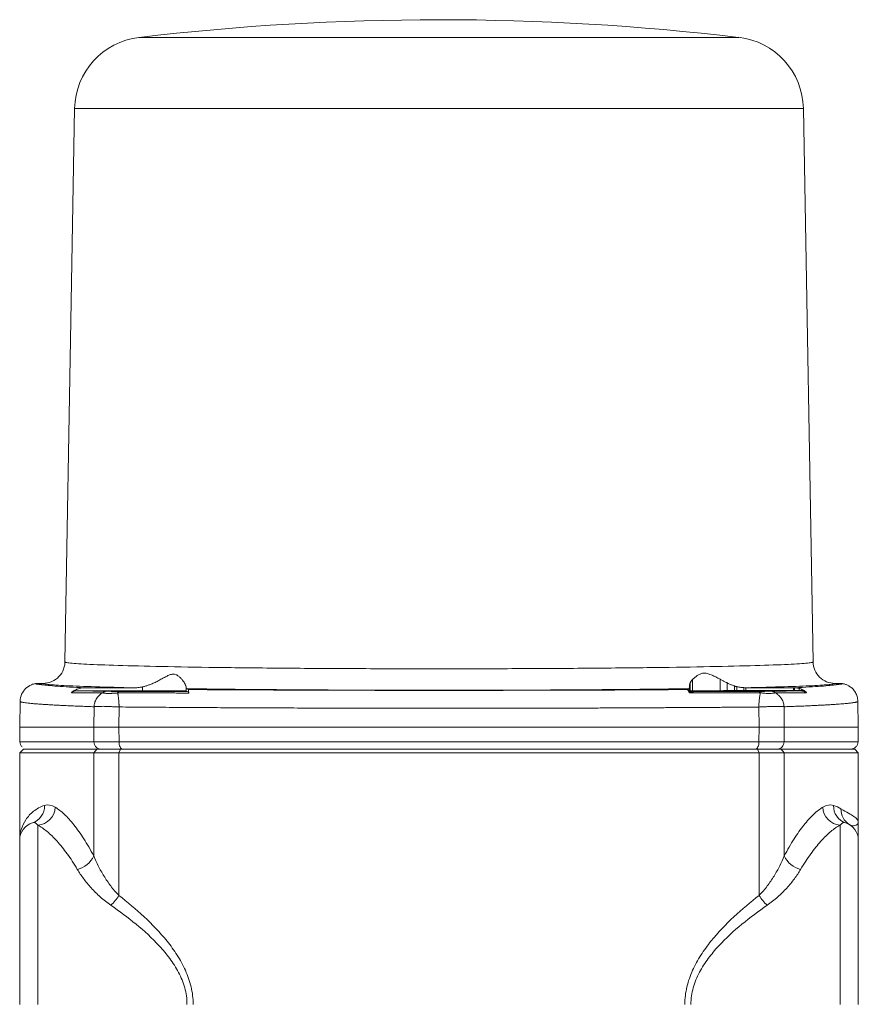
# Model space of a CAD drawing. Header units: millimetres. Extents: x 133 to 1049, y -79 to 877.
# Tile 5 of 28: x 242 to 357, y 89 to 224. Entities that reach past the tile are written whole.
import ezdxf

# ---------------------------------------------------------------- set-up
doc = ezdxf.new("R2010")
doc.units = ezdxf.units.MM

msp = doc.modelspace()

# ---------------------------------------------------------------- linework, layer by layer
at = {"color": 7, "linetype": 'Continuous', "lineweight": 15}
for p, q in [((249.19, 211.41), (248.82, 190.24)), ((350.45, 135.55), (349.13, 211.41)), ((248.82, 190.24), (248.73, 184.92)), ((248.73, 184.92), (247.87, 135.55)), ((244.87, 132.6), (243.83, 132.6)), ((333.59, 132.61), (333.59, 131.55)), ((333.93, 133.14), (333.93, 131.56)), ((337.7, 133.18), (337.7, 131.59)), ((338.69, 132.65), (338.69, 131.6)), ((354.49, 132.6), (353.45, 132.6)), ((249.48, 131.59), (258.5, 131.59)), ((250.56, 131.99), (257.4, 131.99)), ((258.5, 132.11), (258.5, 131.59)), ((264.5, 131.54), (264.5, 132.06)), ((264.5, 131.54), (264.82, 131.46)), ((264.54, 131.87), (264.79, 131.75)), ((333.2, 131.75), (333.21, 131.75)), ((333.21, 131.75), (333.4, 131.86)), ((333.4, 131.86), (333.4, 131.53)), ((333.44, 131.53), (333.4, 131.53)), ((333.44, 131.44), (333.43, 131.46)), ((333.44, 131.87), (333.44, 131.53)), ((333.49, 131.3), (333.55, 131.44)), ((333.5, 131.54), (333.5, 132.22)), ((333.51, 132.28), (333.51, 131.55)), ((339.67, 132.24), (339.67, 131.6)), ((339.99, 131.6), (339.67, 131.6)), ((339.99, 132.15), (339.99, 131.6)), ((340.97, 132.01), (340.97, 131.6)), ((341.24, 131.6), (340.97, 131.6)), ((341.24, 132), (341.24, 131.6)), ((341.24, 132), (347.75, 132)), ((347.75, 131.6), (341.24, 131.6)), ((347.75, 132), (347.75, 131.6)), ((347.75, 132), (347.9, 132)), ((347.9, 131.6), (347.75, 131.6)), ((347.9, 132), (347.9, 131.6)), ((348.56, 131.91), (348.56, 131.6)), ((349.24, 131.6), (349.26, 131.58)), ((241.72, 130.15), (241.66, 126.59)), ((241.72, 130.14), (241.72, 130.16)), ((356.66, 126.59), (356.6, 130.16)), ((251.81, 126.59), (251.85, 129.39)), ((255.26, 126.59), (255.29, 129.36)), ((343.02, 129.35), (343.06, 126.59)), ((346.47, 129.39), (346.51, 126.59)), ((241.66, 126.59), (241.69, 124.57)), ((241.66, 126.59), (251.81, 126.59)), ((251.84, 124.58), (251.81, 126.59)), ((255.26, 126.59), (343.06, 126.59)), ((255.28, 124.58), (255.26, 126.59)), ((343.06, 126.59), (343.03, 124.58)), ((346.51, 126.59), (346.48, 124.58)), ((346.51, 126.59), (356.66, 126.59)), ((356.62, 124.57), (356.66, 126.59)), ((242.16, 123.59), (241.66, 123.09)), ((241.66, 123.09), (241.66, 111.09)), ((251.81, 123.09), (241.66, 123.09)), ((242.16, 123.59), (252.26, 123.59)), ((252.26, 123.59), (251.81, 123.09)), ((255.26, 123.09), (251.81, 123.09)), ((251.81, 123.09), (251.81, 108.94)), ((252.26, 123.59), (255.48, 123.59)), ((255.48, 123.59), (255.26, 123.09)), ((255.26, 123.09), (255.26, 103.52)), ((343.06, 123.09), (255.26, 123.09)), ((255.48, 123.59), (342.84, 123.59)), ((343.06, 123.09), (342.84, 123.59)), ((342.84, 123.59), (346.06, 123.59)), ((343.06, 123.09), (343.06, 103.52)), ((346.51, 123.09), (343.06, 123.09)), ((346.51, 123.09), (346.06, 123.59)), ((346.06, 123.59), (356.16, 123.59)), ((346.51, 123.09), (346.51, 108.94)), ((356.66, 123.09), (346.51, 123.09)), ((356.66, 123.09), (356.16, 123.59)), ((356.66, 113.59), (356.66, 123.09)), ((244.16, 113.16), (244.16, 88.59)), ((354.16, 88.59), (354.16, 113.16)), ((355.44, 113.24), (355.13, 113.38)), ((241.66, 88.59), (241.66, 111.09)), ((356.66, 111.09), (356.66, 88.59))]:
    msp.add_line(p, q, dxfattribs=at)
at = {"color": 8, "linetype": 'Continuous', "lineweight": 15}
msp.add_line((349.13, 211.41), (249.19, 211.41), dxfattribs=at)
at = {"color": 7, "linetype": 'Continuous', "lineweight": 15}
for centre, radius, start, end in [((299.16, -126.41), 350, 83.2586, 96.7477), ((259.19, 211.24), 10, 96.6115, 179), ((339.13, 211.24), 10, 1, 83.5843), ((242.64, 115.77), 2.42, 288.3359, 2.0128), ((243.95, 115.74), 2.59, 274.7064, 357.1469), ((354.37, 115.74), 2.59, 182.8531, 265.2936), ((355.68, 115.77), 2.42, 177.9872, 251.6641), ((356.69, 115.3), 2.41, 177.9346, 238.8067), ((244.16, 111.09), 2.5, 107.6397, 180), ((354.16, 111.09), 2.5, 360, 72.3603), ((248.88, 110.22), 3.2, 282.4275, 336.5164), ((349.44, 110.22), 3.2, 203.4836, 257.5725), ((249.63, 106.95), 6.59, 313.432, 328.6487), ((348.69, 106.95), 6.59, 211.3513, 226.568)]:
    msp.add_arc(centre, radius, start, end, dxfattribs=at)
at = {"color": 8, "linetype": 'Continuous', "lineweight": 15}
for points, knots in [([(340.24, 221.17), (340.26, 221.17), (340.35, 221.17), (339.88, 221.17), (338.83, 221.17), (337.1, 221.17), (334.81, 221.17), (331.97, 221.17), (328.63, 221.17), (324.83, 221.17), (320.63, 221.17), (316.11, 221.17), (311.32, 221.17), (306.35, 221.17), (301.27, 221.17), (296.15, 221.17), (291.08, 221.17), (286.14, 221.17), (281.4, 221.17), (276.92, 221.17), (272.8, 221.17), (269.07, 221.17), (265.81, 221.17), (263.06, 221.17), (260.87, 221.17), (259.25, 221.17), (258.32, 221.17), (257.92, 221.17), (258.03, 221.17), (258.04, 221.17)], [0, 0, 0, 0, 0.009755, 0.049251, 0.088748, 0.128244, 0.167741, 0.207237, 0.246733, 0.28623, 0.325726, 0.365222, 0.404719, 0.444215, 0.483711, 0.523208, 0.562704, 0.6022, 0.641697, 0.681193, 0.72069, 0.760186, 0.799682, 0.839179, 0.878675, 0.918171, 0.957668, 0.997164, 1, 1, 1, 1]), ([(241.69, 124.58), (241.69, 124.58), (242.56, 124.58), (245.97, 124.58), (248.51, 124.58), (251.84, 124.58)], [0, 0, 0, 0, 0.5, 0.5, 1, 1, 1, 1]), ([(346.48, 124.58), (349.8, 124.58), (352.35, 124.58), (355.76, 124.58), (356.62, 124.58), (356.62, 124.58)], [0, 0, 0, 0, 0.5, 0.5, 1, 1, 1, 1])]:
    msp.add_open_spline(points, degree=3, knots=knots, dxfattribs=at)
at = {"color": 7, "linetype": 'Continuous', "lineweight": 15}
for points, knots in [([(247.87, 135.55), (247.86, 135.41), (247.84, 135.08), (247.65, 134.36), (247.11, 133.48), (246.08, 132.76), (245.27, 132.6), (244.87, 132.6)], [0, 0, 0, 0, 0.0820926, 0.2075427, 0.4571995, 0.7068833, 0.9565566, 0.9565566, 0.9565566, 0.9565566]), ([(350.45, 135.55), (350.45, 135.54), (350.45, 135.53), (350.43, 135.52), (350.38, 135.49), (350.17, 135.44), (349.31, 135.33), (346.86, 135.18), (342.09, 135.02), (335.67, 134.87), (327.85, 134.75), (318.92, 134.66), (309.23, 134.61), (299.16, 134.59), (289.08, 134.61), (279.4, 134.66), (270.47, 134.75), (262.65, 134.87), (256.23, 135.02), (251.46, 135.18), (249.01, 135.33), (248.15, 135.44), (247.94, 135.49), (247.88, 135.52), (247.87, 135.53), (247.87, 135.54), (247.87, 135.55)], [0, 0, 0, 0, 0.003913, 0.007826, 0.015653, 0.031304, 0.062598, 0.125086, 0.187573, 0.250059, 0.312545, 0.37503, 0.437516, 0.5, 0.562485, 0.62497, 0.687455, 0.749941, 0.812427, 0.874914, 0.937402, 0.968696, 0.984347, 0.992174, 0.996087, 1, 1, 1, 1]), ([(350.45, 135.55), (350.46, 135.16), (350.62, 134.38), (351.29, 133.4), (352.28, 132.75), (353.06, 132.6), (353.45, 132.6)], [0, 0, 0, 0, 0.249995, 0.5, 0.750005, 1, 1, 1, 1]), ([(258.5, 132.11), (258.56, 132.13), (258.69, 132.16), (258.89, 132.21), (259.08, 132.27), (259.28, 132.34), (259.48, 132.41), (259.8, 132.54), (260.23, 132.73), (260.77, 133.01), (261.27, 133.29), (261.76, 133.55), (262.22, 133.77), (262.69, 133.89), (263.11, 133.81), (263.45, 133.6), (263.75, 133.33), (263.99, 133.04), (264.2, 132.75), (264.34, 132.51), (264.42, 132.32), (264.48, 132.18), (264.49, 132.1), (264.5, 132.06)], [0, 0, 0, 0, 0.0199, 0.040164, 0.060803, 0.081827, 0.103246, 0.125067, 0.187441, 0.250775, 0.316434, 0.375346, 0.438309, 0.50044, 0.562665, 0.624886, 0.683457, 0.749454, 0.812544, 0.875113, 0.918083, 0.959688, 1, 1, 1, 1]), ([(333.93, 133.14), (333.98, 133.19), (334.07, 133.27), (334.22, 133.39), (334.36, 133.51), (334.5, 133.61), (334.67, 133.72), (334.86, 133.82), (335.15, 133.95), (335.55, 134.03), (335.98, 133.95), (336.33, 133.83), (336.67, 133.69), (337.13, 133.46), (337.5, 133.28), (337.7, 133.18)], [0, 0, 0, 0, 0.055786, 0.108585, 0.158445, 0.205416, 0.249557, 0.315659, 0.375758, 0.500068, 0.624315, 0.684183, 0.750479, 0.867117, 1, 1, 1, 1]), ([(241.72, 130.16), (241.73, 130.48), (241.87, 131.13), (242.43, 131.93), (243.14, 132.4), (243.64, 132.54), (243.83, 132.57)], [0.1025444, 0.1025444, 0.1025444, 0.1025444, 0.3525399, 0.6025452, 0.8525497, 1, 1, 1, 1]), ([(243.83, 132.6), (243.83, 132.59), (243.83, 132.58), (243.85, 132.57), (243.87, 132.56), (243.91, 132.54), (243.96, 132.53), (244.01, 132.52), (244.08, 132.5), (244.16, 132.49), (244.25, 132.48), (244.35, 132.47), (244.46, 132.45), (244.58, 132.44), (244.67, 132.43), (244.71, 132.43)], [0, 0, 0, 0, 0.077084, 0.154088, 0.231026, 0.307912, 0.384762, 0.46159, 0.53841, 0.615238, 0.692088, 0.768974, 0.845912, 0.922916, 1, 1, 1, 1]), ([(244.71, 132.43), (244.67, 132.43), (244.58, 132.44), (244.46, 132.45), (244.35, 132.47), (244.25, 132.48), (244.16, 132.49), (244.08, 132.5), (244.01, 132.52), (243.96, 132.53), (243.91, 132.54), (243.87, 132.56), (243.85, 132.57), (243.83, 132.58), (243.83, 132.59), (243.83, 132.6)], [0, 0, 0, 0, 0.077084, 0.154088, 0.231026, 0.307912, 0.384762, 0.46159, 0.53841, 0.615238, 0.692088, 0.768974, 0.845912, 0.922916, 1, 1, 1, 1]), ([(244.71, 132.42), (244.67, 132.43), (244.59, 132.44), (244.48, 132.45), (244.37, 132.46), (244.28, 132.47), (244.19, 132.48), (244.12, 132.48), (244.03, 132.5), (243.95, 132.51), (243.88, 132.53), (243.83, 132.55), (243.83, 132.56), (243.83, 132.57)], [0, 0, 0, 0, 0.07131, 0.142649, 0.214011, 0.285397, 0.356836, 0.428361, 0.500003, 0.625703, 0.750127, 0.877701, 1, 1, 1, 1]), ([(250.56, 131.99), (249.05, 132.06), (247.8, 132.13), (246.34, 132.24), (245.92, 132.28), (245.21, 132.35), (244.93, 132.39), (244.71, 132.42)], [0, 0, 0, 0, 0.5, 0.5, 0.75, 0.75, 1, 1, 1, 1]), ([(244.87, 132.6), (244.87, 132.59), (244.87, 132.59), (244.87, 132.59), (244.88, 132.58), (244.89, 132.57), (244.9, 132.56), (244.95, 132.54), (245, 132.53), (245.2, 132.49), (245.41, 132.46), (246.22, 132.38), (247.02, 132.33), (249.16, 132.23), (250.48, 132.18), (253.6, 132.08), (255.39, 132.04), (257.4, 131.99)], [0, 0, 0, 0, 0.015625, 0.015625, 0.03125, 0.03125, 0.0625, 0.0625, 0.125, 0.125, 0.25, 0.25, 0.5, 0.5, 0.75, 0.75, 1, 1, 1, 1]), ([(333.51, 132.28), (333.52, 132.3), (333.52, 132.35), (333.54, 132.43), (333.56, 132.51), (333.58, 132.58), (333.59, 132.61)], [0, 0, 0, 0, 0.236964, 0.482618, 0.736964, 1, 1, 1, 1]), ([(333.59, 132.61), (333.59, 132.63), (333.61, 132.69), (333.65, 132.77), (333.69, 132.85), (333.74, 132.92), (333.8, 133), (333.86, 133.07), (333.91, 133.12), (333.93, 133.14)], [0, 0, 0, 0, 0.142216, 0.284173, 0.426157, 0.568453, 0.711341, 0.8551, 1, 1, 1, 1]), ([(337.7, 133.18), (337.75, 133.15), (337.86, 133.1), (338.02, 133.01), (338.19, 132.92), (338.35, 132.83), (338.52, 132.74), (338.64, 132.68), (338.69, 132.65)], [0, 0, 0, 0, 0.1695637, 0.3374071, 0.5039436, 0.6695985, 0.8348056, 1, 1, 1, 1]), ([(338.69, 132.65), (338.76, 132.62), (338.89, 132.55), (339.09, 132.46), (339.29, 132.38), (339.48, 132.3), (339.61, 132.26), (339.67, 132.24)], [0, 0, 0, 0, 0.214433, 0.421651, 0.62165, 0.814431, 1, 1, 1, 1]), ([(341.24, 132), (343.2, 132.04), (344.95, 132.09), (347.99, 132.18), (349.28, 132.23), (351.35, 132.33), (352.14, 132.38), (352.93, 132.46), (353.12, 132.49), (353.32, 132.53), (353.37, 132.55), (353.42, 132.57), (353.43, 132.57), (353.44, 132.58), (353.45, 132.59), (353.45, 132.59), (353.45, 132.59), (353.45, 132.6)], [0, 0, 0, 0, 0.25, 0.25, 0.5, 0.5, 0.75, 0.75, 0.875, 0.875, 0.9375, 0.9375, 0.96875, 0.96875, 0.984375, 0.984375, 1, 1, 1, 1]), ([(353.6, 132.42), (353.18, 132.35), (352.49, 132.28), (350.59, 132.14), (349.37, 132.07), (347.9, 132)], [0, 0, 0, 0, 0.5, 0.5, 1, 1, 1, 1]), ([(354.49, 132.6), (354.49, 132.59), (354.49, 132.58), (354.47, 132.57), (354.45, 132.56), (354.41, 132.54), (354.36, 132.53), (354.3, 132.52), (354.24, 132.5), (354.16, 132.49), (354.07, 132.48), (353.97, 132.47), (353.86, 132.45), (353.74, 132.44), (353.65, 132.43), (353.6, 132.43)], [0, 0, 0, 0, 0.077084, 0.154088, 0.231026, 0.307912, 0.384762, 0.46159, 0.53841, 0.615238, 0.692088, 0.768974, 0.845912, 0.922916, 1, 1, 1, 1]), ([(354.49, 132.57), (354.49, 132.56), (354.49, 132.55), (354.47, 132.54), (354.43, 132.53), (354.37, 132.51), (354.27, 132.49), (354.15, 132.48), (354, 132.46), (353.82, 132.44), (353.67, 132.43), (353.6, 132.42)], [0, 0, 0, 0, 0.081589, 0.163338, 0.249877, 0.374299, 0.500002, 0.625347, 0.750373, 0.875242, 1, 1, 1, 1]), ([(354.49, 132.57), (354.54, 132.56), (354.65, 132.54), (354.82, 132.49), (355, 132.43), (355.19, 132.35), (355.38, 132.25), (355.57, 132.12), (355.76, 131.97), (355.95, 131.79), (356.12, 131.58), (356.27, 131.34), (356.41, 131.08), (356.51, 130.78), (356.58, 130.47), (356.59, 130.25), (356.6, 130.14)], [0, 0, 0, 0, 0.04654, 0.096928, 0.151204, 0.209392, 0.271488, 0.337466, 0.407288, 0.480924, 0.558361, 0.639547, 0.724373, 0.812723, 0.904588, 1, 1, 1, 1]), ([(248.75, 131.32), (248.79, 131.36), (248.87, 131.42), (249, 131.52), (249.14, 131.6), (249.28, 131.69), (249.44, 131.76), (249.63, 131.84), (249.89, 131.92), (250.21, 131.98), (250.44, 131.99), (250.56, 131.99)], [0, 0, 0, 0, 0.077827, 0.157871, 0.24014, 0.324628, 0.411318, 0.500185, 0.646737, 0.813222, 1, 1, 1, 1]), ([(249.48, 131.59), (249.45, 131.59), (249.39, 131.59), (249.3, 131.58), (249.23, 131.56), (249.17, 131.55), (249.13, 131.54), (249.06, 131.51), (248.97, 131.47), (248.85, 131.41), (248.79, 131.35), (248.75, 131.32)], [0, 0, 0, 0, 0.123933, 0.232342, 0.324541, 0.400089, 0.458746, 0.500411, 0.672554, 0.839374, 1, 1, 1, 1]), ([(253.04, 131.31), (252.97, 131.31), (252.81, 131.31), (252.57, 131.3), (252.33, 131.3), (252.01, 131.3), (251.56, 131.31), (251.04, 131.31), (250.53, 131.31), (250.19, 131.31), (249.87, 131.32), (249.58, 131.32), (249.24, 131.32), (248.96, 131.32), (248.8, 131.32), (248.75, 131.32)], [0, 0, 0, 0, 0.044068, 0.094515, 0.151347, 0.195276, 0.304688, 0.451107, 0.549555, 0.659482, 0.699269, 0.784832, 0.871767, 0.963467, 1, 1, 1, 1]), ([(253.59, 131.51), (253.49, 131.52), (253.29, 131.52), (252.98, 131.52), (252.65, 131.53), (252.22, 131.54), (251.7, 131.55), (251.02, 131.56), (250.37, 131.57), (249.84, 131.59), (249.58, 131.59), (249.48, 131.59)], [0, 0, 0, 0, 0.061527, 0.129652, 0.204377, 0.285701, 0.428582, 0.571451, 0.785737, 0.923365, 1, 1, 1, 1]), ([(251.85, 129.43), (251.86, 129.49), (251.87, 129.62), (251.91, 129.83), (251.98, 130.06), (252.09, 130.32), (252.25, 130.58), (252.46, 130.84), (252.72, 131.1), (252.93, 131.24), (253.04, 131.31)], [0, 0, 0, 0, 0.083239, 0.163954, 0.27746, 0.395715, 0.520527, 0.673394, 0.827088, 1, 1, 1, 1]), ([(255.09, 131.28), (255.03, 131.28), (254.89, 131.27), (254.69, 131.26), (254.5, 131.25), (254.31, 131.23), (254.15, 131.22), (253.99, 131.21), (253.8, 131.21), (253.61, 131.22), (253.43, 131.23), (253.27, 131.26), (253.14, 131.28), (253.08, 131.3), (253.04, 131.31)], [0, 0, 0, 0, 0.066971, 0.145678, 0.225912, 0.289955, 0.359185, 0.426194, 0.502113, 0.608245, 0.712715, 0.80532, 0.903233, 1, 1, 1, 1]), ([(253.59, 131.51), (253.61, 131.51), (253.66, 131.51), (253.75, 131.51), (253.85, 131.51), (253.95, 131.51), (254.07, 131.51), (254.2, 131.51), (254.36, 131.5), (254.56, 131.5), (254.81, 131.5), (255.07, 131.5), (255.26, 131.5), (255.36, 131.5)], [0, 0, 0, 0, 0.066941, 0.135105, 0.204699, 0.275917, 0.348941, 0.423938, 0.501064, 0.62943, 0.750513, 0.868497, 1, 1, 1, 1]), ([(264.84, 131.27), (264.52, 131.27), (263.89, 131.27), (262.95, 131.28), (262.03, 131.28), (261.12, 131.28), (260.22, 131.28), (259.33, 131.28), (258.46, 131.28), (257.6, 131.28), (256.75, 131.28), (255.91, 131.29), (255.36, 131.29), (255.09, 131.29)], [0, 0, 0, 0, 0.09571, 0.190465, 0.284261, 0.377099, 0.468976, 0.559892, 0.649844, 0.738832, 0.826854, 0.913911, 1, 1, 1, 1]), ([(255.29, 129.36), (255.29, 129.4), (255.29, 129.51), (255.28, 129.67), (255.27, 129.84), (255.26, 130.05), (255.24, 130.3), (255.21, 130.57), (255.18, 130.8), (255.16, 130.97), (255.13, 131.13), (255.11, 131.22), (255.09, 131.28)], [0, 0, 0, 0, 0.054261, 0.137146, 0.209368, 0.273444, 0.421545, 0.550688, 0.6711, 0.802123, 0.860081, 1, 1, 1, 1]), ([(255.36, 131.5), (255.67, 131.5), (256.28, 131.49), (257.22, 131.49), (258.15, 131.49), (259.09, 131.48), (260.03, 131.48), (260.98, 131.48), (261.93, 131.47), (262.89, 131.47), (263.85, 131.47), (264.5, 131.46), (264.82, 131.46)], [0, 0, 0, 0, 0.100017, 0.200001, 0.299964, 0.399916, 0.499867, 0.599829, 0.699813, 0.799828, 0.899887, 1, 1, 1, 1]), ([(258.5, 132.11), (258.43, 132.1), (258.28, 132.07), (258.06, 132.04), (257.84, 132.01), (257.62, 132), (257.47, 131.99), (257.4, 131.99)], [0, 0, 0, 0, 0.200902, 0.400971, 0.600587, 0.800135, 1, 1, 1, 1]), ([(258.5, 131.59), (258.58, 131.59), (258.74, 131.59), (258.99, 131.59), (259.23, 131.59), (259.48, 131.59), (259.72, 131.59), (259.97, 131.59), (260.21, 131.59), (260.45, 131.59), (260.69, 131.59), (260.93, 131.59), (261.16, 131.59), (261.39, 131.59), (261.62, 131.59), (261.84, 131.59), (262.06, 131.58), (262.27, 131.58), (262.47, 131.58), (262.67, 131.58), (262.87, 131.58), (263.07, 131.58), (263.27, 131.57), (263.47, 131.57), (263.66, 131.57), (263.84, 131.57), (264.01, 131.56), (264.16, 131.56), (264.29, 131.56), (264.39, 131.55), (264.47, 131.55), (264.49, 131.55), (264.5, 131.54)], [0, 0, 0, 0, 0.026416, 0.052992, 0.079728, 0.106625, 0.133682, 0.1609, 0.188278, 0.215817, 0.243516, 0.271375, 0.299395, 0.327575, 0.355916, 0.384417, 0.413079, 0.441901, 0.470883, 0.500026, 0.530611, 0.563211, 0.597826, 0.634455, 0.673098, 0.713756, 0.756428, 0.801114, 0.847815, 0.896529, 0.947258, 1, 1, 1, 1]), ([(264.54, 131.87), (264.54, 131.87), (264.54, 131.88), (264.53, 131.89), (264.52, 131.92), (264.51, 131.96), (264.5, 132), (264.5, 132.04), (264.5, 132.06)], [0, 0, 0, 0, 0.167591, 0.334416, 0.50077, 0.666953, 0.833263, 1, 1, 1, 1]), ([(264.54, 131.87), (266.94, 131.83), (269.5, 131.8), (274.9, 131.75), (277.73, 131.73), (283.57, 131.69), (286.58, 131.68), (292.7, 131.66), (295.81, 131.65), (302.03, 131.65), (305.14, 131.66), (311.27, 131.67), (314.29, 131.69), (320.15, 131.72), (322.99, 131.75), (328.41, 131.8), (330.99, 131.83), (333.4, 131.86)], [0, 0, 0, 0, 0.125, 0.125, 0.25, 0.25, 0.375, 0.375, 0.5, 0.5, 0.625, 0.625, 0.75, 0.75, 0.875, 0.875, 1, 1, 1, 1]), ([(264.79, 131.75), (264.79, 131.74), (264.79, 131.74), (264.8, 131.71), (264.81, 131.67), (264.82, 131.61), (264.82, 131.53), (264.83, 131.41), (264.84, 131.32), (264.84, 131.27)], [0, 0, 0, 0, 0.141173, 0.271319, 0.390906, 0.500032, 0.677488, 0.844191, 1, 1, 1, 1]), ([(264.79, 131.75), (265.1, 131.75), (265.72, 131.74), (266.66, 131.74), (267.6, 131.73), (268.55, 131.72), (269.49, 131.72), (270.45, 131.71), (271.4, 131.71), (272.36, 131.7), (273.32, 131.7), (274.28, 131.69), (275.25, 131.69), (276.22, 131.69), (277.92, 131.68), (280.36, 131.67), (283.02, 131.66), (285.15, 131.66), (286.76, 131.65), (288.37, 131.65), (289.45, 131.65), (289.98, 131.65)], [0, 0, 0, 0, 0.038471, 0.076925, 0.115367, 0.153801, 0.192231, 0.230661, 0.269095, 0.307537, 0.34599, 0.38446, 0.42295, 0.461464, 0.500006, 0.624962, 0.750039, 0.812522, 0.874999, 0.937485, 1, 1, 1, 1]), ([(264.82, 131.46), (264.82, 131.46), (264.82, 131.46), (264.83, 131.44), (264.83, 131.41), (264.83, 131.36), (264.84, 131.3), (264.84, 131.28)], [0, 0, 0, 0, 0.164891, 0.331173, 0.500341, 0.752265, 1, 1, 1, 1]), ([(289.98, 131.65), (290.24, 131.64), (290.75, 131.64), (291.51, 131.64), (292.28, 131.64), (293.04, 131.64), (293.81, 131.64), (294.57, 131.64), (295.34, 131.63), (296.1, 131.63), (296.86, 131.63), (297.63, 131.63), (298.39, 131.63), (299.16, 131.63), (299.92, 131.63), (300.69, 131.63), (301.45, 131.63), (302.22, 131.63), (302.98, 131.63), (303.75, 131.64), (304.51, 131.64), (305.28, 131.64), (306.04, 131.64), (306.81, 131.64), (307.57, 131.64), (308.08, 131.64), (308.33, 131.65)], [0, 0, 0, 0, 0.042008, 0.083927, 0.125766, 0.167532, 0.209233, 0.250877, 0.292472, 0.334026, 0.375548, 0.417046, 0.458527, 0.5, 0.541473, 0.582954, 0.624452, 0.665974, 0.707528, 0.749123, 0.790767, 0.832468, 0.874234, 0.916073, 0.957992, 1, 1, 1, 1]), ([(308.33, 131.65), (308.64, 131.65), (309.24, 131.65), (310.15, 131.65), (311.06, 131.65), (311.96, 131.65), (312.87, 131.65), (313.77, 131.66), (315.14, 131.66), (316.96, 131.67), (319.06, 131.67), (321.42, 131.68), (324.06, 131.69), (326.63, 131.71), (328.67, 131.72), (330.19, 131.73), (331.7, 131.74), (332.7, 131.74), (333.2, 131.75)], [0, 0, 0, 0, 0.035684, 0.07136, 0.107032, 0.142702, 0.178373, 0.21405, 0.249734, 0.340504, 0.431259, 0.500003, 0.62494, 0.749972, 0.812434, 0.874915, 0.937431, 1, 1, 1, 1]), ([(333.27, 131.69), (333.26, 131.7), (333.25, 131.71), (333.23, 131.72), (333.22, 131.73), (333.22, 131.74), (333.21, 131.74), (333.2, 131.74), (333.2, 131.74), (333.2, 131.74), (333.2, 131.74)], [0, 0, 0, 0, 0.265668, 0.499821, 0.599484, 0.69939, 0.775062, 0.850165, 0.924768, 1, 1, 1, 1]), ([(333.43, 131.46), (333.41, 131.48), (333.39, 131.52), (333.36, 131.57), (333.33, 131.62), (333.3, 131.66), (333.28, 131.68), (333.27, 131.69)], [0, 0, 0, 0, 0.198362, 0.397553, 0.597569, 0.798381, 1, 1, 1, 1]), ([(333.56, 131.46), (333.54, 131.46), (333.52, 131.46), (333.5, 131.46), (333.48, 131.46), (333.47, 131.46), (333.46, 131.46), (333.45, 131.46), (333.44, 131.46), (333.43, 131.46)], [0.0000012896, 0.0000012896, 0.0000012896, 0.0000012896, 0.0000799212, 0.0000799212, 0.0000799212, 0.0001198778, 0.0001198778, 0.0001198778, 0.0001600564, 0.0001600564, 0.0001600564, 0.0001600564]), ([(333.44, 131.87), (333.45, 131.88), (333.46, 131.89), (333.47, 131.91), (333.49, 131.95), (333.49, 131.99), (333.5, 132.03), (333.5, 132.07), (333.5, 132.09)], [0, 0, 0, 0, 0.175463, 0.347299, 0.515587, 0.680409, 0.84185, 1, 1, 1, 1]), ([(333.44, 131.53), (333.45, 131.53), (333.47, 131.53), (333.49, 131.54), (333.5, 131.54), (333.5, 131.54), (333.5, 131.54)], [0, 0, 0, 0, 0.266009, 0.505117, 0.73972, 1, 1, 1, 1]), ([(343.23, 131.3), (343.1, 131.3), (342.81, 131.29), (342.36, 131.29), (341.88, 131.28), (341.26, 131.28), (340.38, 131.28), (339.39, 131.28), (338.46, 131.29), (337.38, 131.29), (336.11, 131.3), (334.69, 131.3), (333.86, 131.3), (333.49, 131.3)], [0, 0, 0, 0, 0.043169, 0.090788, 0.142862, 0.192853, 0.285752, 0.417421, 0.500003, 0.570151, 0.749979, 0.88783, 1, 1, 1, 1]), ([(333.5, 132.09), (333.5, 132.11), (333.5, 132.14), (333.5, 132.21), (333.51, 132.26), (333.51, 132.28)], [0, 0, 0, 0, 0.324404, 0.657725, 1, 1, 1, 1]), ([(333.5, 131.54), (333.5, 131.54), (333.5, 131.54), (333.51, 131.55), (333.51, 131.55)], [0, 0, 0, 0, 0.504434, 1, 1, 1, 1]), ([(333.51, 131.55), (333.52, 131.55), (333.54, 131.55), (333.57, 131.55), (333.59, 131.55)], [0, 0, 0, 0, 0.506553, 1, 1, 1, 1]), ([(333.56, 131.46), (333.6, 131.46), (333.63, 131.46), (333.67, 131.46), (333.74, 131.46), (333.82, 131.46), (333.89, 131.46), (333.97, 131.46), (334.04, 131.46), (334.12, 131.47), (334.12, 131.47), (334.12, 131.47), (334.12, 131.47)], [0.0000021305, 0.0000021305, 0.0000021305, 0.0000021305, 0.0001387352, 0.0001387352, 0.0001387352, 0.0004319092, 0.0004319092, 0.0004319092, 0.0007250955, 0.0007250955, 0.0007250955, 0.0007343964, 0.0007343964, 0.0007343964, 0.0007343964]), ([(333.59, 131.55), (333.59, 131.55), (333.61, 131.55), (333.65, 131.56), (333.71, 131.56), (333.81, 131.56), (333.89, 131.56), (333.93, 131.56)], [0, 0, 0, 0, 0.136398, 0.246749, 0.494562, 0.745234, 1, 1, 1, 1]), ([(334.12, 131.47), (334.09, 131.46), (334.03, 131.46), (333.91, 131.44), (333.8, 131.41), (333.73, 131.39), (333.7, 131.38)], [0, 0, 0, 0, 0.224487, 0.499991, 0.848466, 1, 1, 1, 1]), ([(333.93, 131.56), (333.99, 131.56), (334.1, 131.56), (334.27, 131.57), (334.45, 131.57), (334.85, 131.57), (335.53, 131.58), (336.4, 131.59), (337.03, 131.59), (337.4, 131.59), (337.59, 131.59), (337.7, 131.59)], [0, 0, 0, 0, 0.066452, 0.120619, 0.18191, 0.242987, 0.49983, 0.756518, 0.879043, 0.929477, 1, 1, 1, 1]), ([(334.12, 131.47), (334.43, 131.47), (335.03, 131.47), (335.93, 131.47), (336.82, 131.47), (337.72, 131.48), (338.6, 131.48), (339.49, 131.48), (340.37, 131.49), (341.24, 131.49), (342.12, 131.5), (342.69, 131.5), (342.98, 131.5)], [0, 0, 0, 0, 0.100061, 0.200081, 0.300071, 0.40004, 0.499999, 0.599958, 0.699927, 0.799917, 0.899938, 1, 1, 1, 1]), ([(337.7, 131.59), (337.78, 131.59), (337.94, 131.59), (338.18, 131.6), (338.44, 131.6), (338.61, 131.6), (338.69, 131.6)], [0, 0, 0, 0, 0.253887, 0.504273, 0.752432, 1, 1, 1, 1]), ([(338.69, 131.6), (338.78, 131.6), (338.94, 131.6), (339.18, 131.6), (339.42, 131.6), (339.58, 131.6), (339.67, 131.6)], [0, 0, 0, 0, 0.260582, 0.491173, 0.729443, 1, 1, 1, 1]), ([(339.99, 132.15), (340.05, 132.13), (340.17, 132.1), (340.37, 132.07), (340.56, 132.04), (340.76, 132.02), (340.9, 132.01), (340.97, 132.01)], [0, 0, 0, 0, 0.191201, 0.38669, 0.586581, 0.790982, 1, 1, 1, 1]), ([(339.99, 131.6), (340.15, 131.6), (340.48, 131.6), (340.8, 131.6), (340.97, 131.6)], [0, 0, 0, 0, 0.496306, 1, 1, 1, 1]), ([(344.75, 131.51), (344.73, 131.51), (344.68, 131.51), (344.57, 131.51), (344.44, 131.51), (344.25, 131.51), (344.03, 131.51), (343.63, 131.5), (343.26, 131.5), (342.98, 131.5)], [0, 0, 0, 0, 0.0580723, 0.1249406, 0.2497756, 0.3502294, 0.4994926, 0.6294032, 1, 1, 1, 1]), ([(343.23, 131.3), (343.2, 131.17), (343.17, 131.01), (343.12, 130.69), (343.1, 130.52), (343.07, 130.19), (343.05, 130.02), (343.03, 129.68), (343.03, 129.52), (343.02, 129.35)], [0, 0, 0, 0, 0.25, 0.25, 0.5, 0.5, 0.75, 0.75, 1, 1, 1, 1]), ([(345.3, 131.29), (345.29, 131.29), (345.25, 131.29), (345.19, 131.29), (345.09, 131.26), (344.87, 131.23), (344.51, 131.21), (344.07, 131.22), (343.7, 131.26), (343.43, 131.28), (343.3, 131.29), (343.23, 131.3)], [0, 0, 0, 0, 0.034098, 0.07277, 0.145703, 0.289922, 0.501275, 0.712203, 0.856181, 0.928164, 1, 1, 1, 1]), ([(349.57, 131.32), (349.45, 131.32), (349.22, 131.32), (348.86, 131.32), (348.46, 131.32), (348.02, 131.31), (347.56, 131.31), (347.05, 131.31), (346.51, 131.3), (345.93, 131.3), (345.51, 131.3), (345.3, 131.3)], [0, 0, 0, 0, 0.088591, 0.182823, 0.282691, 0.388192, 0.49932, 0.61607, 0.738436, 0.866414, 1, 1, 1, 1]), ([(345.3, 131.3), (345.35, 131.27), (345.44, 131.21), (345.57, 131.11), (345.69, 131), (345.8, 130.9), (345.9, 130.79), (345.99, 130.68), (346.1, 130.53), (346.23, 130.32), (346.35, 130.04), (346.44, 129.73), (346.46, 129.52), (346.47, 129.41)], [0, 0, 0, 0, 0.073167, 0.143905, 0.212251, 0.278243, 0.341914, 0.403298, 0.462429, 0.592445, 0.724967, 0.860465, 1, 1, 1, 1]), ([(347.9, 132), (347.92, 132), (347.95, 132), (348.01, 132), (348.09, 131.99), (348.17, 131.99), (348.27, 131.97), (348.4, 131.95), (348.51, 131.92), (348.56, 131.91)], [0, 0, 0, 0, 0.064883, 0.142528, 0.286015, 0.393038, 0.499888, 0.738754, 1, 1, 1, 1]), ([(347.9, 131.6), (347.92, 131.6), (347.95, 131.6), (348.02, 131.6), (348.09, 131.6), (348.17, 131.6), (348.32, 131.6), (348.46, 131.6), (348.56, 131.6)], [0, 0, 0, 0, 0.07369, 0.144375, 0.288678, 0.39672, 0.504494, 1, 1, 1, 1]), ([(348.56, 131.91), (348.61, 131.89), (348.71, 131.86), (348.85, 131.81), (348.98, 131.74), (349.11, 131.67), (349.2, 131.62), (349.24, 131.59)], [0, 0, 0, 0, 0.2051256, 0.4077716, 0.6078445, 0.8052745, 1, 1, 1, 1]), ([(348.56, 131.6), (348.68, 131.6), (348.9, 131.6), (349.13, 131.6), (349.24, 131.6)], [0, 0, 0, 0, 0.51733, 1, 1, 1, 1]), ([(349.12, 131.59), (349.09, 131.59), (349.05, 131.59), (349.02, 131.59), (348.94, 131.59), (348.86, 131.59), (348.79, 131.59), (348.71, 131.59), (348.64, 131.59), (348.56, 131.59), (348.56, 131.59), (348.56, 131.59), (348.56, 131.59)], [0.0000026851, 0.0000026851, 0.0000026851, 0.0000026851, 0.0001609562, 0.0001609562, 0.0001609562, 0.0005030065, 0.0005030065, 0.0005030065, 0.0008450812, 0.0008450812, 0.0008450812, 0.0008538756, 0.0008538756, 0.0008538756, 0.0008538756]), ([(349.23, 131.48), (349.19, 131.49), (349.12, 131.51), (349.01, 131.54), (348.88, 131.56), (348.73, 131.58), (348.61, 131.59), (348.56, 131.59)], [0, 0, 0, 0, 0.166132, 0.332833, 0.499911, 0.748048, 1, 1, 1, 1]), ([(349.24, 131.6), (349.23, 131.6), (349.22, 131.59), (349.22, 131.59), (349.2, 131.59), (349.19, 131.59), (349.17, 131.59), (349.16, 131.59), (349.14, 131.59), (349.12, 131.59)], [0, 0, 0, 0, 0.0000533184, 0.0000533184, 0.0000533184, 0.0001350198, 0.0001350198, 0.0001350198, 0.0002183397, 0.0002183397, 0.0002183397, 0.0002183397]), ([(349.57, 131.32), (349.54, 131.34), (349.47, 131.38), (349.36, 131.43), (349.27, 131.46), (349.23, 131.48)], [0, 0, 0, 0, 0.2760792, 0.6094079, 1, 1, 1, 1]), ([(349.26, 131.58), (349.29, 131.55), (349.37, 131.5), (349.47, 131.42), (349.53, 131.36), (349.57, 131.32)], [0, 0, 0, 0, 0.333686, 0.666999, 1, 1, 1, 1]), ([(251.85, 129.39), (251.7, 129.4), (251.4, 129.41), (250.96, 129.43), (250.53, 129.44), (250.1, 129.46), (249.68, 129.48), (249.26, 129.49), (248.85, 129.51), (248.45, 129.53), (248.05, 129.55), (247.66, 129.56), (247.28, 129.58), (246.91, 129.6), (246.54, 129.62), (246.19, 129.64), (245.84, 129.66), (245.51, 129.68), (245.18, 129.7), (244.87, 129.72), (244.57, 129.74), (244.12, 129.77), (243.59, 129.81), (243.03, 129.86), (242.6, 129.91), (242.28, 129.96), (242.04, 130), (241.88, 130.04), (241.78, 130.08), (241.73, 130.11), (241.72, 130.13), (241.72, 130.14)], [0, 0, 0, 0, 0.022446, 0.045162, 0.068146, 0.091398, 0.11492, 0.13871, 0.162769, 0.187097, 0.211693, 0.236558, 0.261692, 0.287095, 0.312766, 0.338706, 0.364915, 0.391392, 0.418139, 0.445153, 0.472437, 0.499989, 0.572891, 0.641457, 0.705686, 0.765579, 0.821136, 0.872356, 0.91924, 0.961788, 1, 1, 1, 1]), ([(356.6, 130.14), (356.6, 130.14), (356.59, 130.12), (356.58, 130.1), (356.55, 130.08), (356.5, 130.06), (356.43, 130.04), (356.34, 130.02), (356.23, 129.99), (356.09, 129.97), (355.91, 129.94), (355.71, 129.91), (355.46, 129.88), (355.18, 129.85), (354.85, 129.82), (354.47, 129.79), (354.02, 129.76), (353.51, 129.72), (352.94, 129.68), (352.33, 129.65), (351.69, 129.61), (351.01, 129.58), (350.31, 129.55), (349.59, 129.51), (348.84, 129.48), (348.07, 129.45), (347.28, 129.42), (346.74, 129.4), (346.47, 129.39)], [0, 0, 0, 0, 0.022522, 0.046588, 0.072199, 0.099355, 0.128055, 0.1583, 0.190089, 0.223423, 0.258301, 0.294724, 0.332692, 0.372204, 0.413261, 0.455863, 0.500009, 0.549905, 0.598913, 0.647033, 0.694263, 0.740606, 0.78606, 0.830625, 0.874302, 0.91709, 0.958989, 1, 1, 1, 1]), ([(255.29, 129.36), (255.23, 129.36), (255.08, 129.37), (254.84, 129.38), (254.55, 129.39), (254.15, 129.41), (253.72, 129.44), (253.29, 129.45), (252.88, 129.45), (252.52, 129.44), (252.21, 129.44), (252, 129.43), (251.89, 129.43), (251.85, 129.43)], [0, 0, 0, 0, 0.044615, 0.10108, 0.169397, 0.249565, 0.394145, 0.500022, 0.606338, 0.750467, 0.855632, 0.93881, 1, 1, 1, 1]), ([(343.02, 129.35), (342.73, 129.35), (342.15, 129.35), (341.27, 129.34), (340.39, 129.33), (339.5, 129.33), (338.61, 129.32), (337.72, 129.31), (336.82, 129.31), (335.92, 129.3), (335.02, 129.3), (334.12, 129.29), (333.21, 129.28), (332.3, 129.28), (331.39, 129.27), (330.48, 129.27), (329.57, 129.26), (328.65, 129.26), (327.73, 129.25), (326.81, 129.25), (325.88, 129.24), (324.96, 129.24), (324.03, 129.24), (323.1, 129.23), (322.17, 129.23), (321.24, 129.22), (320.31, 129.22), (319.38, 129.22), (318.44, 129.21), (317.51, 129.21), (316.57, 129.21), (315.63, 129.21), (314.69, 129.2), (313.76, 129.2), (312.82, 129.2), (311.88, 129.2), (310.94, 129.19), (310, 129.19), (309.05, 129.19), (308.11, 129.19), (307.17, 129.19), (306.23, 129.19), (305.29, 129.19), (304.35, 129.19), (303.41, 129.18), (302.47, 129.18), (301.53, 129.18), (300.67, 129.18), (299.88, 129.18), (298.75, 129.18), (297.22, 129.18), (295.28, 129.19), (293.34, 129.19), (291.39, 129.19), (289.45, 129.19), (287.5, 129.2), (285.56, 129.2), (283.62, 129.21), (281.68, 129.21), (279.75, 129.22), (277.82, 129.23), (275.89, 129.23), (273.98, 129.24), (272.06, 129.25), (270.16, 129.26), (268.26, 129.27), (266.38, 129.28), (264.5, 129.29), (262.63, 129.31), (260.78, 129.32), (258.94, 129.33), (257.11, 129.35), (255.9, 129.36), (255.29, 129.36)], [0, 0, 0, 0, 0.010714, 0.02142, 0.032118, 0.042807, 0.053488, 0.064161, 0.074825, 0.085481, 0.096129, 0.106769, 0.1174, 0.128022, 0.138637, 0.149243, 0.15984, 0.17043, 0.181011, 0.191583, 0.202148, 0.212704, 0.223252, 0.233791, 0.244322, 0.254845, 0.265359, 0.275865, 0.286363, 0.296852, 0.307333, 0.317806, 0.32827, 0.338726, 0.349174, 0.359613, 0.370044, 0.380467, 0.390881, 0.401287, 0.411685, 0.422074, 0.432456, 0.442828, 0.453193, 0.463549, 0.473896, 0.484236, 0.492123, 0.500008, 0.52135, 0.542729, 0.564143, 0.585593, 0.60708, 0.628602, 0.650161, 0.671755, 0.693386, 0.715053, 0.736755, 0.758494, 0.780269, 0.80208, 0.823927, 0.84581, 0.867729, 0.889684, 0.911675, 0.933702, 0.955765, 0.977865, 1, 1, 1, 1]), ([(346.47, 129.41), (346.44, 129.41), (346.36, 129.41), (346.22, 129.42), (346.05, 129.42), (345.77, 129.43), (345.43, 129.44), (345.03, 129.44), (344.6, 129.43), (344.14, 129.4), (343.69, 129.38), (343.33, 129.36), (343.12, 129.36), (343.02, 129.35)], [0, 0, 0, 0, 0.045252, 0.101924, 0.17002, 0.24954, 0.394849, 0.499992, 0.604686, 0.750456, 0.853264, 0.936444, 1, 1, 1, 1]), ([(251.81, 126.59), (251.85, 126.59), (251.94, 126.59), (252.07, 126.59), (252.22, 126.59), (252.37, 126.59), (252.53, 126.59), (252.7, 126.59), (252.88, 126.59), (253.06, 126.59), (253.25, 126.59), (253.45, 126.59), (253.66, 126.59), (253.87, 126.59), (254.08, 126.59), (254.31, 126.59), (254.54, 126.59), (254.77, 126.59), (255.01, 126.59), (255.17, 126.59), (255.26, 126.59)], [0, 0, 0, 0, 0.055556, 0.111111, 0.166666, 0.222222, 0.277777, 0.333332, 0.388887, 0.444442, 0.499997, 0.555552, 0.611108, 0.666663, 0.722219, 0.777774, 0.83333, 0.888887, 0.944443, 1, 1, 1, 1]), ([(343.06, 126.59), (343.14, 126.59), (343.31, 126.59), (343.55, 126.59), (343.78, 126.59), (344.01, 126.59), (344.23, 126.59), (344.45, 126.59), (344.66, 126.59), (344.87, 126.59), (345.07, 126.59), (345.26, 126.59), (345.44, 126.59), (345.62, 126.59), (345.79, 126.59), (345.95, 126.59), (346.1, 126.59), (346.24, 126.59), (346.38, 126.59), (346.46, 126.59), (346.51, 126.59)], [0, 0, 0, 0, 0.055556, 0.111111, 0.166666, 0.222222, 0.277777, 0.333332, 0.388887, 0.444442, 0.499997, 0.555552, 0.611108, 0.666663, 0.722219, 0.777774, 0.83333, 0.888887, 0.944443, 1, 1, 1, 1]), ([(241.69, 124.59), (241.71, 124.46), (241.73, 124.27), (241.86, 124.03), (241.95, 123.93), (241.99, 123.88)], [0, 0, 0, 0, 0.4789326, 0.7367336, 1, 1, 1, 1]), ([(251.84, 124.58), (251.88, 124.58), (251.96, 124.58), (252.09, 124.58), (252.23, 124.58), (252.38, 124.58), (252.54, 124.58), (252.71, 124.58), (252.88, 124.58), (253.06, 124.58), (253.25, 124.58), (253.45, 124.58), (253.66, 124.58), (253.87, 124.58), (254.09, 124.58), (254.32, 124.58), (254.55, 124.58), (254.79, 124.58), (255.03, 124.58), (255.2, 124.58), (255.28, 124.58)], [0, 0, 0, 0, 0.054477, 0.109081, 0.163812, 0.21867, 0.273654, 0.328765, 0.384003, 0.439368, 0.49486, 0.550479, 0.606225, 0.662097, 0.718097, 0.774223, 0.830477, 0.886858, 0.943365, 1, 1, 1, 1]), ([(252.74, 123.59), (252.63, 123.59), (252.52, 123.62), (252.3, 123.71), (252.19, 123.79), (252.02, 123.98), (251.95, 124.09), (251.86, 124.33), (251.84, 124.46), (251.84, 124.58)], [0, 0, 0, 0, 0.25, 0.25, 0.5, 0.5, 0.75, 0.75, 1, 1, 1, 1]), ([(343.03, 124.58), (340.18, 124.58), (337.18, 124.58), (330.91, 124.58), (327.63, 124.58), (320.82, 124.58), (317.29, 124.58), (310, 124.58), (306.25, 124.58), (298.59, 124.58), (294.68, 124.58), (286.78, 124.58), (282.79, 124.58), (274.81, 124.58), (270.83, 124.58), (262.95, 124.58), (259.07, 124.58), (255.28, 124.58)], [0, 0, 0, 0, 0.125, 0.125, 0.25, 0.25, 0.375, 0.375, 0.5, 0.5, 0.625, 0.625, 0.75, 0.75, 0.875, 0.875, 1, 1, 1, 1]), ([(255.72, 123.59), (255.61, 123.59), (255.38, 123.8), (255.29, 124.32), (255.28, 124.58)], [0, 0, 0, 0, 0.5, 1, 1, 1, 1]), ([(342.6, 123.59), (342.65, 123.59), (342.7, 123.62), (342.81, 123.71), (342.86, 123.78), (342.94, 123.97), (342.98, 124.09), (343.02, 124.33), (343.03, 124.46), (343.03, 124.58)], [0, 0, 0, 0, 0.25, 0.25, 0.5, 0.5, 0.75, 0.75, 1, 1, 1, 1]), ([(345.58, 123.59), (345.81, 123.59), (346.28, 123.8), (346.48, 124.32), (346.48, 124.58)], [0, 0, 0, 0, 0.5, 1, 1, 1, 1]), ([(355.62, 123.59), (355.75, 123.61), (355.94, 123.63), (356.17, 123.75), (356.33, 123.88), (356.46, 124.04), (356.59, 124.27), (356.61, 124.46), (356.62, 124.59)], [0, 0, 0, 0, 0.239904, 0.368857, 0.500449, 0.631976, 0.76074, 1, 1, 1, 1]), ([(252.74, 123.59), (251.58, 123.59), (249.29, 123.59), (246.66, 123.59), (244.66, 123.59), (243.39, 123.59), (242.78, 123.59), (242.78, 123.59), (242.78, 123.59)], [0, 0, 0, 0, 0.1955953, 0.3896665, 0.5820625, 0.7698977, 0.9549612, 1, 1, 1, 1]), ([(255.72, 123.59), (255.66, 123.59), (255.53, 123.59), (255.34, 123.59), (255.16, 123.59), (254.98, 123.59), (254.71, 123.59), (254.37, 123.59), (253.97, 123.59), (253.61, 123.59), (253.32, 123.59), (253.08, 123.59), (252.9, 123.59), (252.79, 123.59), (252.74, 123.59)], [0, 0, 0, 0, 0.049845, 0.099676, 0.149547, 0.199513, 0.249627, 0.374983, 0.500007, 0.6249, 0.750388, 0.833762, 0.916882, 1, 1, 1, 1]), ([(342.6, 123.59), (342.3, 123.59), (341.72, 123.59), (340.85, 123.59), (339.97, 123.59), (339.08, 123.59), (338.19, 123.59), (337.3, 123.59), (336.41, 123.59), (335.51, 123.59), (334.61, 123.59), (332.41, 123.59), (328.89, 123.59), (323.91, 123.59), (318.78, 123.59), (313.43, 123.59), (307.96, 123.59), (302.32, 123.59), (296.6, 123.59), (290.75, 123.59), (284.88, 123.59), (278.95, 123.59), (273.04, 123.59), (268.57, 123.59), (265.53, 123.59), (263.87, 123.59), (262.21, 123.59), (260.57, 123.59), (258.94, 123.59), (257.32, 123.59), (256.26, 123.59), (255.72, 123.59)], [0, 0, 0, 0, 0.010777, 0.021549, 0.032319, 0.043087, 0.053853, 0.06462, 0.075387, 0.086157, 0.096929, 0.107706, 0.164399, 0.221098, 0.280547, 0.340002, 0.402041, 0.464086, 0.52847, 0.592859, 0.659259, 0.725665, 0.793673, 0.861688, 0.881462, 0.901219, 0.920968, 0.940714, 0.960464, 0.980224, 1, 1, 1, 1]), ([(345.58, 123.59), (345.55, 123.59), (345.49, 123.59), (345.38, 123.59), (345.27, 123.59), (345.16, 123.59), (344.97, 123.59), (344.71, 123.59), (344.34, 123.59), (343.95, 123.59), (343.57, 123.59), (343.22, 123.59), (342.91, 123.59), (342.7, 123.59), (342.6, 123.59)], [0, 0, 0, 0, 0.049845, 0.099676, 0.149547, 0.199513, 0.249627, 0.374983, 0.500007, 0.6249, 0.750388, 0.833762, 0.916882, 1, 1, 1, 1]), ([(355.55, 123.59), (355.57, 123.59), (355.63, 123.59), (355.12, 123.59), (354.1, 123.59), (352.57, 123.59), (350.62, 123.59), (348.33, 123.59), (346.49, 123.59), (345.58, 123.59)], [0, 0, 0, 0, 0.0718227, 0.2372461, 0.3992779, 0.5578079, 0.7089825, 0.8564075, 1, 1, 1, 1]), ([(245.06, 115.86), (244.49, 115.67), (243.99, 115.39), (243.14, 114.72), (242.78, 114.33), (242.22, 113.48), (242.01, 113.02), (241.8, 112.31), (241.75, 112.07), (241.68, 111.58), (241.66, 111.34), (241.66, 111.09)], [0, 0, 0, 0, 0.25, 0.25, 0.5, 0.5, 0.75, 0.75, 0.875, 0.875, 1, 1, 1, 1]), ([(246.54, 115.61), (246.94, 115.37), (247.35, 115.05), (248.21, 114.24), (248.65, 113.76), (249.32, 112.92), (249.55, 112.62), (250, 111.98), (250.23, 111.64), (250.91, 110.57), (251.37, 109.79), (251.81, 108.94)], [0, 0, 0, 0, 0.25, 0.25, 0.5, 0.5, 0.625, 0.625, 0.75, 0.75, 1, 1, 1, 1]), ([(346.51, 108.94), (346.95, 109.79), (347.4, 110.57), (348.3, 111.97), (348.75, 112.61), (349.43, 113.45), (349.65, 113.72), (350.09, 114.21), (350.31, 114.43), (350.96, 115.05), (351.38, 115.37), (351.78, 115.61)], [0, 0, 0, 0, 0.25, 0.25, 0.5, 0.5, 0.625, 0.625, 0.75, 0.75, 1, 1, 1, 1]), ([(354.28, 115.39), (354.67, 115.15), (355.02, 114.96), (355.61, 114.63), (355.86, 114.48), (356.26, 114.2), (356.41, 114.08), (356.61, 113.83), (356.66, 113.71), (356.66, 113.59)], [0, 0, 0, 0, 0.25, 0.25, 0.5, 0.5, 0.75, 0.75, 1, 1, 1, 1]), ([(355.44, 113.24), (355.64, 113.12), (355.81, 113.08), (356.12, 113.07), (356.24, 113.1), (356.55, 113.25), (356.66, 113.42), (356.66, 113.59)], [0, 0, 0, 0, 0.25, 0.25, 0.5, 0.5, 1, 1, 1, 1]), ([(356.66, 111.09), (356.66, 111.09), (356.66, 111.19), (356.66, 111.5), (356.66, 111.7), (356.66, 112.18), (356.66, 112.44), (356.66, 112.86), (356.66, 113.01), (356.66, 113.3), (356.66, 113.45), (356.66, 113.59)], [0, 0, 0, 0, 0.25, 0.25, 0.5, 0.5, 0.75, 0.75, 0.875, 0.875, 1, 1, 1, 1]), ([(249.56, 107.09), (249.11, 107.87), (248.64, 108.58), (247.94, 109.55), (247.71, 109.86), (247.24, 110.44), (247.01, 110.71), (246.32, 111.47), (245.87, 111.91), (244.99, 112.64), (244.57, 112.94), (244.16, 113.16)], [0, 0, 0, 0, 0.25, 0.25, 0.375, 0.375, 0.5, 0.5, 0.75, 0.75, 1, 1, 1, 1]), ([(354.16, 113.16), (353.75, 112.94), (353.32, 112.64), (352.66, 112.09), (352.43, 111.88), (351.98, 111.44), (351.75, 111.2), (351.06, 110.43), (350.6, 109.86), (349.67, 108.57), (349.21, 107.87), (348.75, 107.09)], [0, 0, 0, 0, 0.25, 0.25, 0.375, 0.375, 0.5, 0.5, 0.75, 0.75, 1, 1, 1, 1]), ([(251.81, 108.94), (251.99, 108.49), (252.2, 108.03), (252.67, 107.11), (252.93, 106.65), (253.49, 105.73), (253.8, 105.27), (254.48, 104.38), (254.85, 103.94), (255.26, 103.52)], [0, 0, 0, 0, 0.25, 0.25, 0.5, 0.5, 0.75, 0.75, 1, 1, 1, 1]), ([(343.06, 103.52), (343.47, 103.94), (343.84, 104.38), (344.51, 105.27), (344.82, 105.72), (345.39, 106.64), (345.65, 107.11), (346.11, 108.03), (346.32, 108.49), (346.51, 108.94)], [0, 0, 0, 0, 0.25, 0.25, 0.5, 0.5, 0.75, 0.75, 1, 1, 1, 1]), ([(254.16, 102.17), (253.64, 102.53), (253.16, 102.91), (252.27, 103.71), (251.85, 104.13), (251.08, 104.98), (250.73, 105.4), (250.1, 106.25), (249.81, 106.67), (249.56, 107.09)], [0, 0, 0, 0, 0.25, 0.25, 0.5, 0.5, 0.75, 0.75, 1, 1, 1, 1]), ([(348.75, 107.09), (348.5, 106.67), (348.22, 106.25), (347.58, 105.39), (347.23, 104.96), (346.46, 104.12), (346.05, 103.71), (345.16, 102.91), (344.68, 102.53), (344.16, 102.17)], [0, 0, 0, 0, 0.25, 0.25, 0.5, 0.5, 0.75, 0.75, 1, 1, 1, 1]), ([(255.26, 103.52), (256.44, 102.61), (257.6, 101.64), (259.82, 99.56), (260.89, 98.46), (262.36, 96.63), (262.82, 96), (263.46, 95), (263.66, 94.67), (264.04, 93.97), (264.22, 93.62), (264.71, 92.52), (264.98, 91.77), (265.25, 90.61), (265.33, 90.21), (265.42, 89.4), (265.45, 89), (265.45, 88.59)], [0, 0, 0, 0, 0.25, 0.25, 0.5, 0.5, 0.625, 0.625, 0.6875, 0.6875, 0.75, 0.75, 0.875, 0.875, 0.9375, 0.9375, 1, 1, 1, 1]), ([(332.87, 88.59), (332.87, 89.41), (332.97, 90.21), (333.24, 91.37), (333.36, 91.76), (333.62, 92.52), (333.77, 92.89), (334.26, 93.98), (334.65, 94.67), (335.5, 96), (335.97, 96.63), (337.43, 98.46), (338.5, 99.56), (340.72, 101.64), (341.87, 102.61), (343.06, 103.52)], [0, 0, 0, 0, 0.125, 0.125, 0.1875, 0.1875, 0.25, 0.25, 0.375, 0.375, 0.5, 0.5, 0.75, 0.75, 1, 1, 1, 1]), ([(264.6, 88.59), (264.6, 88.98), (264.58, 89.36), (264.47, 90.13), (264.39, 90.5), (264.09, 91.6), (263.8, 92.29), (263.09, 93.64), (262.68, 94.27), (261.8, 95.47), (261.32, 96.04), (259.81, 97.68), (258.73, 98.66), (256.5, 100.5), (255.34, 101.36), (254.16, 102.17)], [0, 0, 0, 0, 0.0625, 0.0625, 0.125, 0.125, 0.25, 0.25, 0.375, 0.375, 0.5, 0.5, 0.75, 0.75, 1, 1, 1, 1]), ([(344.16, 102.17), (342.98, 101.36), (341.82, 100.5), (339.59, 98.66), (338.51, 97.68), (337.01, 96.05), (336.53, 95.47), (335.64, 94.27), (335.23, 93.65), (334.71, 92.65), (334.54, 92.3), (334.26, 91.59), (334.13, 91.23), (333.93, 90.5), (333.85, 90.13), (333.74, 89.37), (333.71, 88.98), (333.71, 88.59)], [0, 0, 0, 0, 0.25, 0.25, 0.5, 0.5, 0.625, 0.625, 0.75, 0.75, 0.8125, 0.8125, 0.875, 0.875, 0.9375, 0.9375, 1, 1, 1, 1])]:
    msp.add_open_spline(points, degree=3, knots=knots, dxfattribs=at)
for points in [[(354.49, 132.6), (354.49, 132.54), (354.19, 132.48), (353.6, 132.43)], [(253.59, 131.51), (253.39, 131.51), (253.2, 131.44), (253.04, 131.31)], [(255.09, 131.28), (255.17, 131.42), (255.26, 131.5), (255.36, 131.5)], [(333.4, 131.86), (333.42, 131.86), (333.43, 131.87), (333.44, 131.87)], [(333.49, 131.3), (333.47, 131.35), (333.46, 131.39), (333.44, 131.44)], [(333.44, 131.44), (333.48, 131.43), (333.5, 131.44), (333.55, 131.43)], [(333.7, 131.38), (333.63, 131.36), (333.56, 131.33), (333.49, 131.3)], [(333.55, 131.43), (333.55, 131.44), (333.56, 131.45), (333.56, 131.46)], [(333.55, 131.43), (333.6, 131.41), (333.65, 131.4), (333.7, 131.38)], [(339.67, 132.24), (339.78, 132.21), (339.88, 132.17), (339.99, 132.15)], [(340.97, 132.01), (341.06, 132), (341.15, 132), (341.24, 132)], [(342.98, 131.5), (343.07, 131.5), (343.16, 131.43), (343.23, 131.3)], [(348.56, 131.59), (347.42, 131.56), (346.15, 131.54), (344.75, 131.51)], [(344.75, 131.51), (344.95, 131.51), (345.15, 131.43), (345.3, 131.3)], [(349.12, 131.59), (349.15, 131.58), (349.18, 131.57), (349.2, 131.56)], [(349.2, 131.56), (349.22, 131.57), (349.24, 131.58), (349.26, 131.58)], [(349.23, 131.48), (349.22, 131.5), (349.21, 131.52), (349.2, 131.56)], [(349.2, 131.56), (349.33, 131.49), (349.45, 131.41), (349.57, 131.32)], [(251.85, 129.39), (251.85, 129.41), (251.85, 129.42), (251.85, 129.43)], [(346.47, 129.41), (346.47, 129.41), (346.47, 129.4), (346.47, 129.39)], [(346.48, 124.58), (346.12, 124.58), (345.14, 124.58), (343.77, 124.58), (343.03, 124.58)], [(245.06, 115.86), (245.51, 116.01), (246, 115.93), (246.54, 115.61)], [(351.78, 115.61), (352.31, 115.93), (352.81, 116.01), (353.26, 115.86)], [(353.26, 115.86), (353.63, 115.74), (353.97, 115.58), (354.28, 115.39)], [(244.16, 113.16), (243.88, 113.45), (243.63, 113.55), (243.4, 113.48)], [(354.92, 113.48), (354.69, 113.55), (354.43, 113.45), (354.16, 113.16)]]:
    msp.add_open_spline(points, degree=3, dxfattribs=at)

doc.saveas('drawing.dxf')
